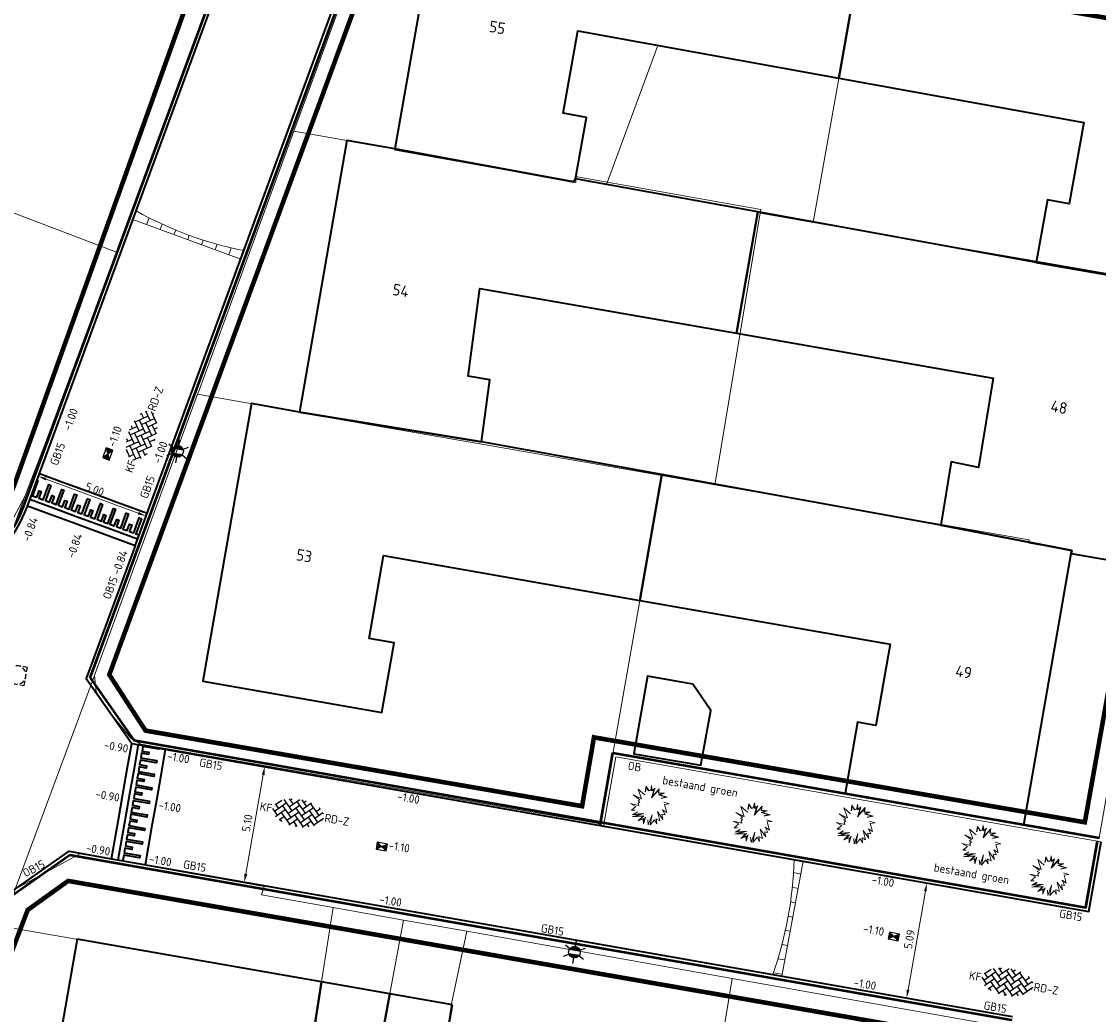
# Model space of a CAD drawing. Header units: metres. Extents: x 2514 to 227642, y 1683 to 852646.
# Tile 130 of 256: x 113734 to 113781, y 426273 to 426316. Entities that reach past the tile are written whole.
import ezdxf
from ezdxf.enums import TextEntityAlignment as Align
from ezdxf.lldxf.tags import DXFTag

# ---------------------------------------------------------------- set-up
doc = ezdxf.new("R2010")
doc.units = ezdxf.units.M
doc.linetypes.add('XX-CENTER', pattern=[8, 5, -1, 1, -1])
doc.layers.get('Defpoints').update_dxf_attribs({"color": 244, "lineweight": 35})
for name, color, linetype, lineweight in [('B-WE-GR-BEPLANTING-T18-200', 252, 'Continuous', 18), ('B-WE-GR-HEESTER-S', 252, 'Continuous', 18), ('B-WE-IE-TERREINAFSCHEIDING_KUNSTMATIG_HEKWERK-G', 252, 'IE-TERREINAFSCHEIDING-KUNSTMATIG', 18), ('B-WE-KG-GRENS_PERCEEL-GV', 252, 'KG-PERCEEL', 18), ('B-WE-OG-BEBOUWING-GV', 4, 'Continuous', 35), ('B-WE-OG-BEBOUWING_HUISNUMMER-T25-200', 7, 'Continuous', 25), ('B-WE-OG-BEBOUWING_OVERBOUWING-GV', 4, 'Continuous', 18), ('N-WE-IE-MEUBILAIR_WEGMEUBILAIR_LICHTMAST-S', 7, 'Continuous', 25), ('N-WE-KG-WERKGRENS-G', 7, 'XX-CENTER', 35), ('N-WE-RI-HWA_KOLK-S', 150, 'Continuous', 25), ('N-WE-RI-PUT-OPHOOGTEBRENGEN-S', 7, 'Continuous', 25), ('N-WE-VH-DREMPEL_BESTRAAT-G', 1, 'Continuous', 35), ('N-WE-VH-KANTOPSLUITING-T18', 1, 'Continuous', 18), ('N-WE-VH-KANTOPSLUITING_ACHTERKANTBAND-G', 1, 'Continuous', 50), ('N-WE-VH-KANTOPSLUITING_GELEIDEBAND-G', 2, 'Continuous', 35), ('N-WE-VH-KANTOPSLUITING_OPSLUITBAND_100X200-G', 1, 'Continuous', 18), ('N-WE-VH-KANTOPSLUITING_OPSLUITBAND_150X250-G', 1, 'Continuous', 35), ('N-WE-VH-M', 7, 'Continuous', 18), ('N-WE-VH-NAP-T18', 1, 'Continuous', 18), ('N-WE-VH-VERHARDING_BETONSTRAATSTEEN-S', 1, 'Continuous', 25), ('N-WE-VH-VERKANTING-G', 252, 'Continuous', 5)]:
    doc.layers.add(name, color=color, linetype=linetype, lineweight=lineweight)
doc.styles.add('ISO', font='NLCS-ISO.ttf')
doc.styles.add('NLCS-ISO', font='NLCS-ISO.ttf', dxfattribs={"height": 1.8})
doc.styles.add('NLCS-ISO-M200-T18', font='NLCS-ISO.ttf', dxfattribs={"height": 0.36})
doc.styles.add('NLCS-ISO-M200-T25', font='NLCS-ISO.ttf', dxfattribs={"height": 0.5})
doc.styles.get("Standard").update_dxf_attribs({"font": 'romans'})
doc.linetypes.add('IE-TERREINAFSCHEIDING-KUNSTMATIG', pattern='A,4,[82,NLCS.SHX,S=0.75,R=90,X=0,Y=0],4,-2', length=10)
tags = doc.linetypes.add('KG-PERCEEL', pattern='A,5.5,-2,["P",Standard,S=1.8,R=0,X=-0.5,Y=-0.9],-2,5.5,-2,[5,NLCS.SHX,S=0.75,R=0,X=0,Y=0],-2', length=19).pattern_tags.tags
tags[6] = DXFTag(74, 10)
doc.dimstyles.new('NLCS-M200-T18-PIJL_L2_H1', dxfattribs={"dimscale": 0.2, "dimtxt": 2.5, "dimasz": 1.8, "dimexe": 2, "dimexo": 2, "dimgap": 0.7, "dimtad": 1, "dimzin": 0, "dimdsep": 46, "dimtxsty": 'NLCS-ISO-M200-T18', "dimcen": 0, "dimdle": 2, "dimclrd": 256, "dimclre": 256, "dimclrt": 1, "dimadec": 1, "dimazin": 0, "dimtfac": 1, "dimtdec": 3, "dimtofl": 0, "dimtmove": 0, "dimatfit": 3, "dimfxl": 2, "dimfxlon": 1, "dimtfillclr": 256, "dimtolj": 1, "dimtzin": 0, "dimlwd": -1, "dimlwe": -1, "dimarcsym": 0})

# ---------------------------------------------------------------- blocks, each defined once
blk = doc.blocks.new('SVH-BSS_KEIFORMAAT_KEPER-SO')
at = {"ltscale": 0.1}
for p, q in [((-2.48, 2.48), (-1.48, 1.48)), ((-2.23, 0.74), (-0.21, 2.76)), ((-2.23, 2.23), (-1.85, 2.61)), ((0.22, 2.75), (1.48, 1.48)), ((0.74, 2.23), (1.2, 2.68)), ((0.74, 0.74), (2.45, 2.45)), ((-5.34, 0.88), (-4.45, 0)), ((-5.2, 0.74), (-4.03, 1.91)), ((-5.2, -0.74), (-2.97, 1.48)), ((-4.81, -1.84), (-2.97, 0)), ((-4.56, 1.6), (-4.45, 1.48)), ((-3.71, 0.74), (-1.48, -1.48)), ((-3.6, 2.11), (-1.48, 0)), ((-2.23, -0.74), (0, 1.48)), ((-2.23, -2.23), (0, 0)), ((-0.74, 2.23), (1.48, 0)), ((-0.74, 0.74), (1.48, -1.48)), ((0.74, -0.74), (2.97, 1.48)), ((0.74, -2.23), (2.97, 0)), ((2.23, 2.23), (4.45, 0)), ((2.23, 0.74), (4.45, -1.48)), ((3.71, 0.74), (4.5, 1.53)), ((3.71, -0.74), (5.25, 0.79)), ((4.22, 1.72), (4.45, 1.48)), ((5.2, 0.74), (5.39, 0.55)), ((-5.73, -0.2), (-4.45, -1.48)), ((-3.89, -2.41), (-2.97, -1.48)), ((-3.71, -0.74), (-1.48, -2.97)), ((-3.71, -2.23), (-3.27, -2.67)), ((-1.59, -3.08), (0, -1.48)), ((-0.74, -0.74), (1.48, -2.97)), ((-0.74, -2.23), (0.21, -3.18)), ((1.36, -3.09), (2.97, -1.48)), ((2.23, -0.74), (3.84, -2.36)), ((2.23, -2.23), (2.78, -2.78)), ((3.71, -2.23), (5.57, -0.37)), ((5.2, -0.74), (5.41, -0.95)), ((-0.22, -3.19), (0, -2.97))]:
    blk.add_line(p, q, dxfattribs=at)
at = {"style": 'NLCS-ISO'}
blk.add_attdef('FORMAAT', text='', height=1.8, dxfattribs=at).set_placement((-5.83, -0.22), align=Align.MIDDLE_RIGHT)
blk.add_attdef('KLEUR', text='', height=1.8, dxfattribs=at).set_placement((5.82, -0.22), align=Align.MIDDLE_LEFT)
at = {"style": 'NLCS-ISO', "flags": 1}
blk.add_attdef('FUNCTIE', text='', height=1.8, dxfattribs=at).set_placement((0.12, -3.58), align=Align.MIDDLE_CENTER)
blk = doc.blocks.new('SRI-PUT_OPHOOGTEBRENGEN-SO-flat-14')
at = {"layer": 'N-WE-RI-PUT-OPHOOGTEBRENGEN-S', "lineweight": -3}
for points in [[(-0.379, 0.166), (-0.413, -0.031)], [(-0.131, 0.427), (-0.328, 0.461), (-0.362, 0.264)], [(0.165, 0.375), (-0.032, 0.41)], [(0.426, 0.127), (0.461, 0.324), (0.264, 0.358)], [(0.375, -0.169), (0.409, 0.028)], [(-0.169, -0.378), (0.028, -0.413)], [(0.126, -0.43), (0.323, -0.464), (0.358, -0.267)]]:
    blk.add_lwpolyline(points, dxfattribs=at)
at = {"layer": 'N-WE-RI-PUT-OPHOOGTEBRENGEN-S'}
blk.add_lwpolyline([(-0.268, -0.361), (-0.465, -0.327), (-0.431, -0.13)], dxfattribs=at)
at = {"layer": 'N-WE-RI-PUT-OPHOOGTEBRENGEN-S', "lineweight": -3, "ltscale": 0.2}
for start, end in [(155.1167, 185.1167), (110.1167, 140.1167), (65.1119, 95.1119), (20.1119, 50.1119), (335.1119, 5.1119), (200.1167, 230.1167), (245.1167, 275.1167), (290.1119, 320.1119)]:
    blk.add_arc((-0.002, -0.002), 0.4, start, end, dxfattribs=at)
blk = doc.blocks.new('*D666')
at = {"layer": 'Defpoints', "color": 0, "transparency": 16777216}
for p in [(113734.089, 426294.947), (113739.258, 426294.515), (113738.781, 426293.219)]:
    blk.add_point(p, dxfattribs=at)
at = {"layer": 'N-WE-VH-M', "transparency": 16777216}
for p, q in [((113734.428, 426295.868), (113734.705, 426296.618)), ((113734.904, 426296.119), (113738.921, 426294.639)), ((113739.12, 426294.14), (113739.397, 426294.89))]:
    blk.add_line(p, q, dxfattribs=at)
for points in [[(113734.925, 426296.175), (113734.883, 426296.062), (113734.566, 426296.243)], [(113738.941, 426294.696), (113738.9, 426294.583), (113739.258, 426294.515)]]:
    blk.add_solid(points, dxfattribs=at)
at = {"layer": 'N-WE-VH-M', "color": 1, "transparency": 16777216, "insert": (113737.023, 426295.679), "char_height": 0.36, "attachment_point": 5, "rotation": 339.7819, "style": 'NLCS-ISO-M200-T18'}
blk.add_mtext('\\A1;5.00', dxfattribs=at)
blk = doc.blocks.new('*D477')
at = {"layer": 'Defpoints', "color": 0, "transparency": 16777216}
for p in [(113744.424, 426283.594), (113745.764, 426283.359), (113744.883, 426278.333)]:
    blk.add_point(p, dxfattribs=at)
at = {"layer": 'N-WE-VH-M', "transparency": 16777216}
for p, q in [((113744.818, 426283.525), (113744.03, 426283.663)), ((113743.605, 426278.923), (113744.362, 426283.24)), ((113743.937, 426278.499), (113743.149, 426278.637))]:
    blk.add_line(p, q, dxfattribs=at)
for points in [[(113744.303, 426283.25), (113744.421, 426283.229), (113744.424, 426283.594)], [(113743.546, 426278.933), (113743.664, 426278.912), (113743.543, 426278.568)]]:
    blk.add_solid(points, dxfattribs=at)
at = {"layer": 'N-WE-VH-M', "color": 1, "transparency": 16777216, "insert": (113743.668, 426281.137), "char_height": 0.36, "attachment_point": 5, "rotation": 80.0559, "style": 'NLCS-ISO-M200-T18'}
blk.add_mtext('\\A1;5.10', dxfattribs=at)
blk = doc.blocks.new('*D478')
at = {"layer": 'Defpoints', "color": 0, "transparency": 16777216}
for p in [(113776.923, 426277.883), (113772.382, 426273.515), (113776.89, 426272.725)]:
    blk.add_point(p, dxfattribs=at)
at = {"layer": 'N-WE-VH-M', "transparency": 16777216}
for p, q in [((113773.655, 426278.456), (113772.867, 426278.594)), ((113773.199, 426278.171), (113772.445, 426273.869)), ((113772.776, 426273.446), (113771.988, 426273.584))]:
    blk.add_line(p, q, dxfattribs=at)
for points in [[(113773.139, 426278.181), (113773.258, 426278.16), (113773.261, 426278.525)], [(113772.385, 426273.88), (113772.504, 426273.859), (113772.382, 426273.515)]]:
    blk.add_solid(points, dxfattribs=at)
at = {"layer": 'N-WE-VH-M', "color": 1, "transparency": 16777216, "insert": (113772.506, 426276.075), "char_height": 0.36, "attachment_point": 5, "rotation": 80.0559, "style": 'NLCS-ISO-M200-T18'}
blk.add_mtext('\\A1;5.09', dxfattribs=at)
blk = doc.blocks.new('N-SRI-KOLK_STRAAT_450X300-SO')
h = blk.add_hatch(color=256)
h.dxf.hatch_style = 1
h.paths.add_polyline_path([(0, 0.75), (-1.125, 1.5), (-1.125, 0)])
h.paths.add_polyline_path([(1.125, 1.5), (0, 0.75), (1.125, 0)])
for p, q in [((-1.125, 0), (1.125, 1.5)), ((1.125, 0), (-1.125, 1.5))]:
    blk.add_line(p, q)
at = {"flags": 128}
blk.add_lwpolyline([(-1.125, 0), (1.125, 0), (1.125, 1.5), (-1.125, 1.5)], close=True, dxfattribs=at)
blk = doc.blocks.new('N-SIE-WEG_LICHTMAST-SO')
h = blk.add_hatch(color=256)
h.paths.add_polyline_path([(1.16, 0.5, 0.658505), (-1.16, 0.5)])
h.paths.add_polyline_path([(-1.16, -0.5, 0.658505), (1.16, -0.5)])
at = {"flags": 128}
for points in [[(0, 1.27), (0, 2.53)], [(-2.19, 1.27), (-1.1, 0.63)], [(-1.16, 0.5), (1.16, 0.5)], [(1.1, 0.63), (2.19, 1.27)], [(-2.19, -1.27), (-1.1, -0.63)], [(-1.16, -0.5), (1.16, -0.5)], [(0, -1.27), (0, -2.53)], [(2.19, -1.27), (1.1, -0.63)]]:
    blk.add_lwpolyline(points, dxfattribs=at)
at = {"ltscale": 0.5}
blk.add_circle((0, 0), 1.27, dxfattribs=at)
at = {"style": 'NLCS-ISO'}
blk.add_attdef('TYPE', text='', height=1.8, dxfattribs=at).set_placement((0, 2.53), align=Align.BOTTOM_CENTER)
blk = doc.blocks.new('SGR-HEESTER_06')
at = {"flags": 128}
for points in [[(-0.247, 0.404), (-0.57, 0.602), (-0.353, 0.199), (-0.738, 0.311), (-0.415, 0.156), (-0.502, 0.094), (-0.402, 0.063), (-0.458, -0.018), (-0.415, -0.105), (-0.8, -0.08), (-0.539, -0.161), (-0.707, -0.359), (-0.564, -0.335)], [(-0.247, 0.534), (-0.247, 0.776), (-0.104, 0.615), (-0.104, 0.615), (-0.018, 0.652), (-0.018, 0.857), (0.045, 0.652), (0.15, 0.758), (0.131, 0.652), (0.094, 0.391), (0.336, 0.77), (0.343, 0.59), (0.585, 0.609), (0.398, 0.503), (0.74, 0.46), (0.492, 0.36)], [(-0.232, 0.534), (-0.232, 0.736), (-0.109, 0.596), (-0.002, 0.642), (-0.002, 0.753), (0.037, 0.623), (0.127, 0.712), (0.116, 0.654), (0.069, 0.324), (0.323, 0.72), (0.328, 0.573), (0.517, 0.588), (0.351, 0.494), (0.679, 0.452), (0.486, 0.375)], [(0.628, 0.224), (0.876, 0.187), (0.672, 0.131), (0.827, -0.204), (0.628, -0.111), (0.771, -0.316), (0.628, -0.31), (0.715, -0.521), (0.423, -0.229), (0.591, -0.608), (0.423, -0.552), (0.479, -0.763), (0.355, -0.601), (0.206, -0.856), (0.212, -0.403), (0.125, -0.862), (0.069, -0.645)], [(-0.049, -0.564), (-0.092, -0.85), (-0.136, -0.645), (-0.34, -0.769), (-0.173, -0.533), (-0.626, -0.632), (-0.272, -0.459), (-0.638, -0.546), (-0.44, -0.378)], [(-0.064, -0.562), (-0.095, -0.764), (-0.125, -0.621), (-0.285, -0.718), (-0.137, -0.51), (-0.506, -0.59), (-0.143, -0.412), (-0.579, -0.516), (-0.43, -0.39)]]:
    blk.add_lwpolyline(points, dxfattribs=at)

msp = doc.modelspace()

# ---------------------------------------------------------------- hatches: boundary and pattern name
at = {"layer": 'N-WE-VH-VERKANTING-G', "ltscale": 0.2}
h = msp.add_hatch(dxfattribs=at)
h.set_pattern_fill('ANSI31', color=256, scale=0.2, angle=45)
h.set_pattern_definition([(69.782, (113720.66616, 426258.4999), (-0.595874, 0.219452), [])])
edge = h.paths.add_edge_path()
edge.add_line((113743.518, 426306.08), (113743.379, 426305.705))
edge.add_line((113743.379, 426305.705), (113738.688, 426307.433))
edge.add_line((113738.688, 426307.433), (113738.826, 426307.808))
edge.add_arc((113746.537, 426321.513), 15.725, 240.6341, 258.9298)
h = msp.add_hatch(dxfattribs=at)
h.set_pattern_fill('ANSI31', color=256, scale=0.2, angle=45)
h.set_pattern_definition([(169.4341, (113684.4596, 426294.458), (-0.1164372, -0.6242334), [])])
edge = h.paths.add_edge_path()
edge.add_line((113766.55, 426274.537), (113766.943, 426274.464))
edge.add_line((113766.943, 426274.464), (113767.874, 426279.473))
edge.add_line((113767.874, 426279.473), (113767.481, 426279.546))
edge.add_arc((113751.411, 426279.941), 16.074, 340.358, 358.5918, ccw=False)

# ---------------------------------------------------------------- linework, layer by layer
at = {"layer": 'B-WE-IE-TERREINAFSCHEIDING_KUNSTMATIG_HEKWERK-G', "ltscale": 0.2}
msp.add_lwpolyline([(113759.047, 426281.103), (113759.572, 426284.204), (113768.526, 426282.646)], dxfattribs=at)
at = {"layer": 'B-WE-KG-GRENS_PERCEEL-GV', "ltscale": 0.2}
for points in [[(113702.372, 426315.764), (113725.874, 426307.271), (113726.949, 426310.21), (113737.965, 426306.014), (113742.564, 426318.389), (113742.932, 426319.378), (113721.187, 426327.434), (113720.699, 426325.912), (113707.12, 426330.614), (113706.031, 426327.209)], [(113786.663, 426303.841), (113788.391, 426303.539), (113790.564, 426315.616), (113772.281, 426318.813), (113770.411, 426319.14), (113768.319, 426307.303), (113781.883, 426304.951), (113781.859, 426304.813), (113783.73, 426304.486), (113783.708, 426304.358)], [(113782.849, 426292.306), (113779.55, 426292.883), (113779.572, 426293.011), (113777.701, 426293.338), (113777.725, 426293.476), (113764.036, 426295.868), (113761.72, 426296.273), (113759.598, 426284.226), (113759.592, 426284.193), (113780.763, 426280.492)], [(113746.897, 426274.215), (113746.022, 426268.623), (113748.84, 426268.144), (113750.472, 426276.913), (113747.404, 426277.458), (113746.913, 426274.319)]]:
    msp.add_lwpolyline(points, close=True, dxfattribs=at)
for points in [[(113749.89, 426322.72), (113745.741, 426311.394), (113745.697, 426311.275), (113750.062, 426310.512), (113750.105, 426310.447), (113757.983, 426309.049), (113757.969, 426309.311), (113766.031, 426307.863), (113766.005, 426307.705)], [(113745.697, 426311.275), (113741.551, 426299.957), (113741.501, 426299.82), (113745.937, 426299.044), (113745.935, 426299.031), (113761.72, 426296.273)], [(113768.319, 426307.303), (113766.005, 426307.705), (113764.036, 426295.868)], [(113733.98, 426295.364), (113734.874, 426297.697), (113737.965, 426306.014)], [(113741.501, 426299.82), (113737.042, 426287.649), (113737.014, 426287.571), (113737.087, 426286.851), (113737.794, 426285.807), (113738.6, 426284.838), (113739.035, 426284.575), (113759.048, 426281.103), (113759.592, 426284.193)], [(113728.335, 426279.964), (113733.98, 426295.364), (113733.369, 426294.223)], [(113737.014, 426287.571), (113733.563, 426278.265)], [(113744.283, 426278.014), (113744.406, 426278.37), (113736.374, 426279.792), (113733.563, 426278.265), (113732.99, 426276.719), (113732.965, 426276.651), (113746.897, 426274.215)], [(113744.283, 426278.014), (113747.404, 426277.458)], [(113750.472, 426276.913), (113753.223, 426276.423), (113764.79, 426274.366), (113776.799, 426272.229), (113775.301, 426263.661)], [(113748.84, 426268.144), (113751.488, 426267.693), (113752.38, 426272.171), (113752.582, 426273.331), (113753.223, 426276.423)], [(113750.635, 426262.431), (113749.618, 426256.081), (113749.309, 426254.148), (113761.065, 426252.103), (113762.8, 426262.235), (113764.79, 426274.366)]]:
    msp.add_lwpolyline(points, dxfattribs=at)
at = {"layer": 'B-WE-OG-BEBOUWING-GV'}
for points in [[(113754.188, 426321.959), (113752.165, 426322.317), (113750.099, 426310.505), (113757.874, 426309.068), (113757.955, 426309.2), (113758.44, 426311.875), (113757.42, 426312.059), (113758.07, 426315.645), (113769.43, 426313.586), (113770.408, 426319.122), (113762.063, 426320.5), (113762.075, 426320.563)], [(113772.188, 426318.828), (113770.408, 426319.122), (113769.43, 426313.586), (113780.105, 426311.652), (113779.466, 426308.121), (113778.524, 426308.292), (113778.029, 426305.563), (113781.873, 426304.897), (113781.849, 426304.759), (113783.708, 426304.358), (113785.8, 426303.992), (113787.914, 426316.079), (113776.531, 426318.07), (113772.281, 426318.813)], [(113750.099, 426310.505), (113748.006, 426310.871), (113745.937, 426299.044), (113753.866, 426297.753), (113754.233, 426300.452), (113753.283, 426300.604), (113753.789, 426304.429), (113764.974, 426302.474), (113765.904, 426307.76), (113757.955, 426309.2), (113757.874, 426309.068)], [(113778.029, 426305.563), (113765.904, 426307.76), (113764.974, 426302.474), (113776.158, 426300.519), (113775.513, 426296.635), (113774.322, 426296.878), (113773.867, 426294.119), (113779.572, 426293.011), (113779.55, 426292.883), (113781.638, 426292.518), (113783.708, 426304.358), (113781.849, 426304.759), (113781.873, 426304.897)], [(113745.937, 426299.044), (113743.846, 426299.41), (113741.73, 426287.313), (113749.533, 426285.948), (113750.065, 426288.994), (113748.973, 426289.185), (113749.604, 426292.79), (113760.763, 426290.838), (113761.729, 426296.324), (113753.866, 426297.753)], [(113773.867, 426294.119), (113761.729, 426296.324), (113760.763, 426290.838), (113771.66, 426288.932), (113771.041, 426285.393), (113770.247, 426285.532), (113769.704, 426282.425), (113777.483, 426281.065), (113779.55, 426292.883), (113779.572, 426293.011)], [(113763.076, 426287.195), (113761.093, 426287.538), (113760.508, 426284.159), (113763.415, 426283.656), (113763.857, 426286.048)], [(113746.897, 426274.215), (113736.259, 426276.075), (113735.316, 426270.678), (113733.657, 426270.968), (113731.559, 426258.967), (113739.288, 426257.702), (113739.311, 426257.82), (113739.782, 426260.595), (113738.818, 426260.758), (113739.429, 426264.353), (113750.71, 426262.435), (113751.036, 426264.351), (113750.829, 426264.386), (113751.488, 426267.693), (113748.84, 426268.144), (113746.022, 426268.623)], [(113749.873, 426273.695), (113746.897, 426274.215), (113746.022, 426268.623), (113748.84, 426268.144)], [(113752.601, 426273.218), (113749.873, 426273.695), (113748.84, 426268.144), (113751.488, 426267.693), (113752.415, 426272.153)]]:
    msp.add_lwpolyline(points, close=True, dxfattribs=at)
at = {"layer": 'B-WE-OG-BEBOUWING_OVERBOUWING-GV'}
msp.add_lwpolyline([(113758.07, 426315.645), (113757.42, 426312.059), (113758.44, 426311.875), (113757.955, 426309.2), (113759.318, 426308.953), (113761.542, 426315.016)], close=True, dxfattribs=at)
at = {"layer": 'N-WE-KG-WERKGRENS-G', "ltscale": 0.5, "const_width": 0.2, "flags": 128}
msp.add_lwpolyline([(113539.652, 426425.541), (113533.034, 426426.579), (113512.978, 426310.885), (113509.106, 426305.095), (113507.039, 426292.73), (113504.728, 426279.396), (113497.949, 426267.392), (113491.721, 426263.905), (113496.136, 426256.365), (113502.435, 426260.053, -0.182232), (113509.838, 426261.318, -0.126544), (113516.642, 426258.09), (113523.828, 426262.829), (113521.668, 426266.104), (113525.98, 426265.334), (113539.291, 426339.571), (113541.863, 426353.106), (113543.716, 426365.72), (113550.178, 426401.905), (113551.547, 426409.78), (113574.553, 426405.734), (113573.157, 426397.506), (113607.198, 426391.573), (113606.914, 426389.946), (113619.162, 426387.845), (113613.609, 426356.275), (113601.182, 426358.276), (113600.845, 426356.182), (113597.954, 426356.648), (113593.562, 426350.547), (113574.97, 426354.003), (113574.327, 426350.546), (113615.634, 426343.691), (113593.57, 426263.699, 0.356973), (113596.583, 426256.89), (113595.271, 426248.698), (113599.487, 426248.023), (113601.054, 426254.868), (113602.72, 426255.869), (113636.901, 426249.843), (113711.239, 426237.251), (113711.078, 426236.35), (113716.526, 426235.533), (113716.685, 426236.595), (113718.512, 426236.321), (113734.103, 426277.353), (113735.865, 426278.617), (113776.182, 426271.575), (113774.564, 426262.996), (113804.256, 426258), (113798.274, 426223.759), (113796.469, 426212.743), (113816.717, 426209.189), (113821.532, 426236.979), (113822.449, 426236.82), (113823.388, 426242.034), (113822.132, 426242.26), (113830.108, 426272.94), (113832.685, 426287.571), (113850.983, 426284.543), (113878.799, 426279.99), (113865.198, 426203.132), (113884.246, 426200.097), (113884.458, 426196.374), (113883.446, 426190.397), (113921.214, 426183.978), (113921.482, 426185.328), (113923.778, 426184.872), (113926.223, 426198.093), (113928.449, 426210.745), (113964.907, 426204.42), (113960.406, 426178.602), (113963.561, 426178.134), (113967.734, 426203.401), (113997.515, 426198.193), (113998.702, 426198.006), (113998.957, 426199.616), (114022.375, 426195.633), (114018.261, 426170.621), (114024.177, 426169.647), (114029.085, 426200.395), (114026.448, 426200.718), (114031.499, 426230.088), (114054.44, 426226.248), (114057.477, 426225.696), (114056.841, 426222.197), (114059.961, 426221.626), (114065.65, 426244.354), (114035.59, 426249.218), (114041.184, 426283.399), (114056.073, 426280.709), (114056.721, 426283.698), (114042.185, 426286.164), (114046.915, 426313.16), (114065.34, 426310.078), (114066.402, 426316.804), (114058.916, 426317.879), (114056.3, 426327.344), (114067.79, 426392.772), (114039.145, 426397.909), (113967.805, 426410.127), (113958.58, 426362.909), (114027.859, 426351.392), (114036.556, 426349.826), (114034.317, 426336.794), (114032.043, 426337.194), (114031.497, 426333.947), (114035.343, 426333.283), (114031.409, 426310.162), (113989.982, 426317.452), (113994.21, 426340.55), (114008.87, 426338.023), (114009.525, 426341.433), (113875.208, 426365.513)], format="xyb", dxfattribs=at)
msp.add_lwpolyline([(113683.827, 426386.412), (113761.073, 426372.715), (113733.508, 426295.834, -0.460826), (113724.855, 426292.548), (113668.332, 426303.712, -0.306359), (113663.327, 426308.759)], format="xyb", close=True, dxfattribs=at)
msp.add_lwpolyline([(113769.243, 426371.363), (113822.217, 426362.125), (113825.433, 426357.423), (113818.639, 426318.645), (113777.258, 426325.495), (113776.568, 426321.326), (113771.356, 426322.136), (113770.813, 426317.995), (113789.473, 426314.759), (113787.664, 426304.35), (113786.199, 426304.578), (113784.187, 426292.563), (113782.241, 426292.888), (113780.145, 426281.172), (113758.767, 426284.872), (113758.248, 426281.874), (113739.236, 426285.165), (113737.657, 426287.601), (113767.699, 426369.298)], close=True, dxfattribs=at)
at = {"layer": 'N-WE-VH-DREMPEL_BESTRAAT-G'}
for points in [[(113739.3, 426294.627), (113737.845, 426295.163), (113736.719, 426295.577), (113735.593, 426295.992), (113734.613, 426296.353)], [(113734.508, 426296.072), (113734.551, 426296.056), (113734.309, 426295.399), (113734.497, 426295.33), (113734.6, 426295.612), (113734.694, 426295.577), (113734.591, 426295.296), (113734.778, 426295.226), (113735.02, 426295.883), (113735.114, 426295.849), (113734.872, 426295.192), (113735.06, 426295.123), (113735.163, 426295.404), (113735.257, 426295.37), (113735.154, 426295.088), (113735.247, 426295.054), (113735.341, 426295.019), (113735.583, 426295.676), (113735.677, 426295.641), (113735.435, 426294.984), (113735.623, 426294.915), (113735.726, 426295.197), (113735.82, 426295.162), (113735.717, 426294.881), (113735.904, 426294.812), (113736.146, 426295.469), (113736.24, 426295.434), (113735.998, 426294.777), (113736.186, 426294.708), (113736.289, 426294.99), (113736.383, 426294.955), (113736.28, 426294.673), (113736.373, 426294.639), (113736.467, 426294.604), (113736.709, 426295.261), (113736.803, 426295.227), (113736.561, 426294.57), (113736.749, 426294.501), (113736.852, 426294.782), (113736.946, 426294.748), (113736.843, 426294.466), (113737.03, 426294.397), (113737.272, 426295.054), (113737.366, 426295.019), (113737.124, 426294.362), (113737.312, 426294.293), (113737.415, 426294.575), (113737.509, 426294.54), (113737.406, 426294.259), (113737.499, 426294.224), (113737.593, 426294.19), (113737.835, 426294.846), (113737.929, 426294.812), (113737.687, 426294.155), (113737.875, 426294.086), (113737.979, 426294.367), (113738.072, 426294.333), (113737.969, 426294.051), (113738.156, 426293.982), (113738.398, 426294.639), (113738.492, 426294.605), (113738.25, 426293.948), (113738.438, 426293.879), (113738.542, 426294.16), (113738.635, 426294.126), (113738.532, 426293.844), (113738.719, 426293.775), (113738.961, 426294.432), (113739.055, 426294.397), (113738.813, 426293.74), (113738.954, 426293.689)], [(113738.781, 426293.219), (113737.327, 426293.755), (113736.201, 426294.17), (113735.075, 426294.584), (113734.089, 426294.947)], [(113738.885, 426293.501), (113737.43, 426294.037), (113736.304, 426294.451), (113735.178, 426294.866), (113734.194, 426295.228)], [(113737.754, 426279.586), (113738.039, 426281.211), (113738.246, 426282.393), (113738.453, 426283.575), (113738.634, 426284.609)], [(113738.049, 426279.534), (113738.334, 426281.159), (113738.541, 426282.341), (113738.748, 426283.523), (113738.93, 426284.556)], [(113739.815, 426284.397), (113739.808, 426284.353), (113739.118, 426284.474), (113739.084, 426284.277), (113739.379, 426284.225), (113739.362, 426284.126), (113739.066, 426284.178), (113739.032, 426283.981), (113739.721, 426283.86), (113739.704, 426283.762), (113739.015, 426283.883), (113738.98, 426283.686), (113739.276, 426283.634), (113739.258, 426283.535), (113738.963, 426283.587), (113738.945, 426283.489), (113738.928, 426283.39), (113739.618, 426283.269), (113739.6, 426283.171), (113738.911, 426283.292), (113738.876, 426283.095), (113739.172, 426283.043), (113739.155, 426282.944), (113738.859, 426282.996), (113738.825, 426282.799), (113739.514, 426282.678), (113739.497, 426282.58), (113738.807, 426282.701), (113738.773, 426282.504), (113739.068, 426282.452), (113739.051, 426282.353), (113738.756, 426282.405), (113738.738, 426282.307), (113738.721, 426282.208), (113739.41, 426282.087), (113739.393, 426281.989), (113738.704, 426282.11), (113738.669, 426281.913), (113738.965, 426281.861), (113738.947, 426281.763), (113738.652, 426281.814), (113738.617, 426281.617), (113739.307, 426281.496), (113739.29, 426281.398), (113738.6, 426281.519), (113738.566, 426281.322), (113738.861, 426281.27), (113738.844, 426281.172), (113738.548, 426281.223), (113738.531, 426281.125), (113738.514, 426281.026), (113739.203, 426280.905), (113739.186, 426280.807), (113738.497, 426280.928), (113738.462, 426280.731), (113738.757, 426280.679), (113738.74, 426280.581), (113738.445, 426280.632), (113738.41, 426280.435), (113739.1, 426280.314), (113739.082, 426280.216), (113738.393, 426280.337), (113738.358, 426280.14), (113738.654, 426280.088), (113738.637, 426279.99), (113738.341, 426280.041), (113738.307, 426279.844), (113738.996, 426279.723), (113738.979, 426279.625), (113738.289, 426279.746), (113738.246, 426279.5)], [(113739.231, 426279.327), (113739.516, 426280.952), (113739.723, 426282.134), (113739.93, 426283.316), (113740.111, 426284.344)]]:
    msp.add_lwpolyline(points, dxfattribs=at)
at = {"layer": 'N-WE-VH-KANTOPSLUITING_ACHTERKANTBAND-G', "ltscale": 0.2}
for p, q in [((113733.948, 426294.999), (113762.825, 426373.407)), ((113738.922, 426293.167), (113768.111, 426372.425)), ((113736.819, 426287.458), (113738.922, 426293.167)), ((113736.819, 426287.458), (113738.721, 426284.746)), ((113759.038, 426281.032), (113759.592, 426284.193)), ((113759.592, 426284.193), (113780.777, 426280.49)), ((113733.297, 426277.895), (113735.942, 426279.751))]:
    msp.add_line(p, q, dxfattribs=at)
for points in [[(113738.721, 426284.746), (113759.064, 426281.18), (113780.193, 426277.46), (113780.702, 426280.35)], [(113735.942, 426279.751), (113744.858, 426278.188)], [(113756.185, 426276.202), (113776.864, 426272.577), (113776.962, 426272.56)]]:
    msp.add_lwpolyline(points, dxfattribs=at)
at = {"layer": 'N-WE-VH-KANTOPSLUITING_ACHTERKANTBAND-G', "ltscale": 0.2, "flags": 128}
msp.add_lwpolyline([(113744.858, 426278.188), (113756.185, 426276.202)], dxfattribs=at)
at = {"layer": 'N-WE-VH-KANTOPSLUITING_ACHTERKANTBAND-G', "ltscale": 0.2}
msp.add_arc((113728.459, 426297.021), 5.85, 259.2373, 339.7819, dxfattribs=at)
at = {"layer": 'N-WE-VH-KANTOPSLUITING_GELEIDEBAND-G', "ltscale": 0.2}
for p, q in [((113734.089, 426294.947), (113762.966, 426373.355)), ((113738.781, 426293.219), (113767.971, 426372.477))]:
    msp.add_line(p, q, dxfattribs=at)
for points in [[(113738.634, 426284.609), (113759.038, 426281.032), (113780.315, 426277.286), (113780.85, 426280.325)], [(113737.754, 426279.586), (113744.884, 426278.336)], [(113756.211, 426276.35), (113776.89, 426272.725), (113776.988, 426272.707)]]:
    msp.add_lwpolyline(points, dxfattribs=at)
at = {"layer": 'N-WE-VH-KANTOPSLUITING_GELEIDEBAND-G', "ltscale": 0.2, "flags": 128}
msp.add_lwpolyline([(113744.884, 426278.336), (113756.211, 426276.35)], dxfattribs=at)
at = {"layer": 'N-WE-VH-KANTOPSLUITING_OPSLUITBAND_100X200-G', "ltscale": 0.2}
for p, q in [((113759.186, 426281.006), (113759.714, 426284.019)), ((113759.714, 426284.019), (113780.85, 426280.325))]:
    msp.add_line(p, q, dxfattribs=at)
at = {"layer": 'N-WE-VH-KANTOPSLUITING_OPSLUITBAND_150X250-G', "ltscale": 0.2, "flags": 128}
msp.add_lwpolyline([(113724.603, 426291.646), (113727.338, 426291.126, 0.366664), (113734.089, 426294.947)], format="xyb", dxfattribs=at)
for points in [[(113738.781, 426293.219), (113736.651, 426287.436), (113738.634, 426284.609)], [(113732.932, 426277.338), (113733.173, 426277.991), (113735.907, 426279.91), (113737.754, 426279.586)]]:
    msp.add_lwpolyline(points, dxfattribs=at)
at = {"layer": 'N-WE-VH-VERKANTING-G', "ltscale": 0.2, "flags": 128}
for points in [[(113743.518, 426306.08), (113743.379, 426305.705), (113738.688, 426307.433), (113738.826, 426307.808, 0.08)], [(113766.55, 426274.537), (113766.943, 426274.464), (113767.874, 426279.473), (113767.481, 426279.546, -0.079728)]]:
    msp.add_lwpolyline(points, format="xyb", close=True, dxfattribs=at)

# ---------------------------------------------------------------- block references
at = {"layer": 'B-WE-GR-HEESTER-S', "ltscale": 0.2, "rotation": 350.405430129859}
for p in [(113761.153, 426281.932), (113765.627, 426281.169), (113770.117, 426281.106), (113775.588, 426280.189), (113778.555, 426278.858)]:
    msp.add_blockref('SGR-HEESTER_06', p, dxfattribs=at)
at = {"layer": 'N-WE-IE-MEUBILAIR_WEGMEUBILAIR_LICHTMAST-S', "xscale": 0.2, "yscale": 0.2, "zscale": 0.2, "rotation": 350.1566500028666}
for p in [(113740.633, 426297.333), (113757.916, 426275.515)]:
    msp.add_blockref('N-SIE-WEG_LICHTMAST-SO', p, dxfattribs=at)
at = {"layer": 'N-WE-RI-HWA_KOLK-S', "ltscale": 0.2}
for p, xscale, yscale, zscale, rotation in [((113737.449, 426297.269), 0.1999999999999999, 0.1999999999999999, 0.1999999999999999, 249.7819498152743), ((113749.552, 426280.258), 0.2, 0.2, 0.2, 169.237320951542), ((113771.853, 426276.344), 0.2, 0.2, 0.2, 169.237320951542)]:
    msp.add_blockref('N-SRI-KOLK_STRAAT_450X300-SO', p, dxfattribs=dict(at, xscale=xscale, yscale=yscale, zscale=zscale, rotation=rotation))
at = {"layer": 'N-WE-RI-PUT-OPHOOGTEBRENGEN-S', "ltscale": 0.2}
msp.add_blockref('SRI-PUT_OPHOOGTEBRENGEN-SO-flat-14', (113733.631, 426287.594), dxfattribs=at)
at = {"layer": 'N-WE-VH-VERHARDING_BETONSTRAATSTEEN-S', "xscale": 0.2, "yscale": 0.2, "zscale": 0.2}
for p, rotation in [((113739.039, 426298.037), 69.78194981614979), ((113745.9, 426281.619), 350.0135621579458), ((113776.789, 426274.258), 350.0135621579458)]:
    msp.add_blockref('SVH-BSS_KEIFORMAAT_KEPER-SO', p, dxfattribs=dict(at, rotation=rotation)).add_auto_attribs({'FORMAAT': 'KF', 'KLEUR': 'RD-Z'})

# ---------------------------------------------------------------- texts
at = {"layer": 'B-WE-GR-BEPLANTING-T18-200', "ltscale": 0.2, "style": 'NLCS-ISO-M200-T18'}
for p in [(113761.726, 426282.843), (113773.547, 426279.043)]:
    msp.add_text('bestaand groen', height=0.36, rotation=350.05, dxfattribs=at).set_placement(p)
at = {"layer": 'B-WE-OG-BEBOUWING_HUISNUMMER-T25-200', "style": 'NLCS-ISO-M200-T25'}
for s, rotation, p in [('55', 350, (113754.558, 426315.797)), ('54', 350, (113750.351, 426304.337)), ('48', 349, (113779.025, 426299.254)), ('53', 350, (113746.148, 426292.784)), ('49', 350, (113774.87, 426287.723))]:
    msp.add_text(s, height=0.5, rotation=rotation, dxfattribs=at).set_placement(p, align=Align.MIDDLE)
at = {"layer": 'N-WE-VH-KANTOPSLUITING-T18', "style": 'NLCS-ISO-M200-T18'}
for s, rotation, p in [('GB15', 69.789, (113735.403, 426296.683)), ('GB15', 69.789, (113739.313, 426295.243)), ('OB15', 69.789, (113737.695, 426290.85)), ('GB15', 350.05, (113741.558, 426283.612)), ('OB', 350.05, (113760.217, 426283.472)), ('OB15', 27.5581, (113734.003, 426278.767)), ('GB15', 350.05, (113740.854, 426279.175)), ('GB15', 350.05, (113779.008, 426277.03)), ('GB15', 350.05, (113756.433, 426276.392)), ('GB15', 350.05, (113775.717, 426273.031))]:
    msp.add_text(s, height=0.36, rotation=rotation, dxfattribs=at).set_placement(p)
at = {"layer": 'N-WE-VH-NAP-T18', "style": 'ISO'}
for s, rotation, p in [('-1.00', 69.789, (113735.969, 426298.202)), ('-1.10', 69.789, (113737.906, 426297.489)), ('-1.00', 69.789, (113739.879, 426296.762)), ('-0.84', 69.789, (113734.186, 426293.363)), ('-0.84', 69.789, (113736.123, 426292.649)), ('-0.84', 69.789, (113738.097, 426291.923)), ('-0.90', 350.05, (113737.405, 426284.378)), ('-1.00', 350.05, (113740.155, 426283.896)), ('-0.90', 350.05, (113737.03, 426282.242)), ('-1.00', 350.05, (113750.179, 426282.137)), ('-1.00', 350.05, (113739.78, 426281.76)), ('-1.10', 350.05, (113749.804, 426280.001)), ('-0.90', 350.05, (113736.62, 426279.894)), ('-1.00', 350.05, (113739.37, 426279.412)), ('-1.00', 350.05, (113770.842, 426278.513)), ('-1.00', 350.05, (113749.394, 426277.653)), ('-1.10', 350.05, (113770.468, 426276.376)), ('-1.00', 350.05, (113770.057, 426274.028))]:
    msp.add_text(s, height=0.36, rotation=rotation, dxfattribs=at).set_placement(p)

# ---------------------------------------------------------------- dimensions: what is measured, and where the dimension line sits
at = {"layer": 'N-WE-VH-M'}
for base, p1, p2, angle, picture, middle in [((113739.258, 426294.515), (113734.089, 426294.947), (113738.781, 426293.219), 339.7819, '*D666', (113737.023, 426295.679)), ((113744.424, 426283.594), (113744.883, 426278.333), (113745.764, 426283.359), 80.0559, '*D477', (113743.668, 426281.137)), ((113772.382, 426273.515), (113776.923, 426277.883), (113776.89, 426272.725), 80.0559, '*D478', (113772.506, 426276.075))]:
    dim = msp.add_linear_dim(base=base, p1=p1, p2=p2, angle=angle, dimstyle='NLCS-M200-T18-PIJL_L2_H1', override={"dimclrt": 1}, dxfattribs=at)
    dim.commit()
    dim.dimension.update_dxf_attribs({"geometry": picture, "text_midpoint": middle})

doc.saveas('drawing.dxf')
